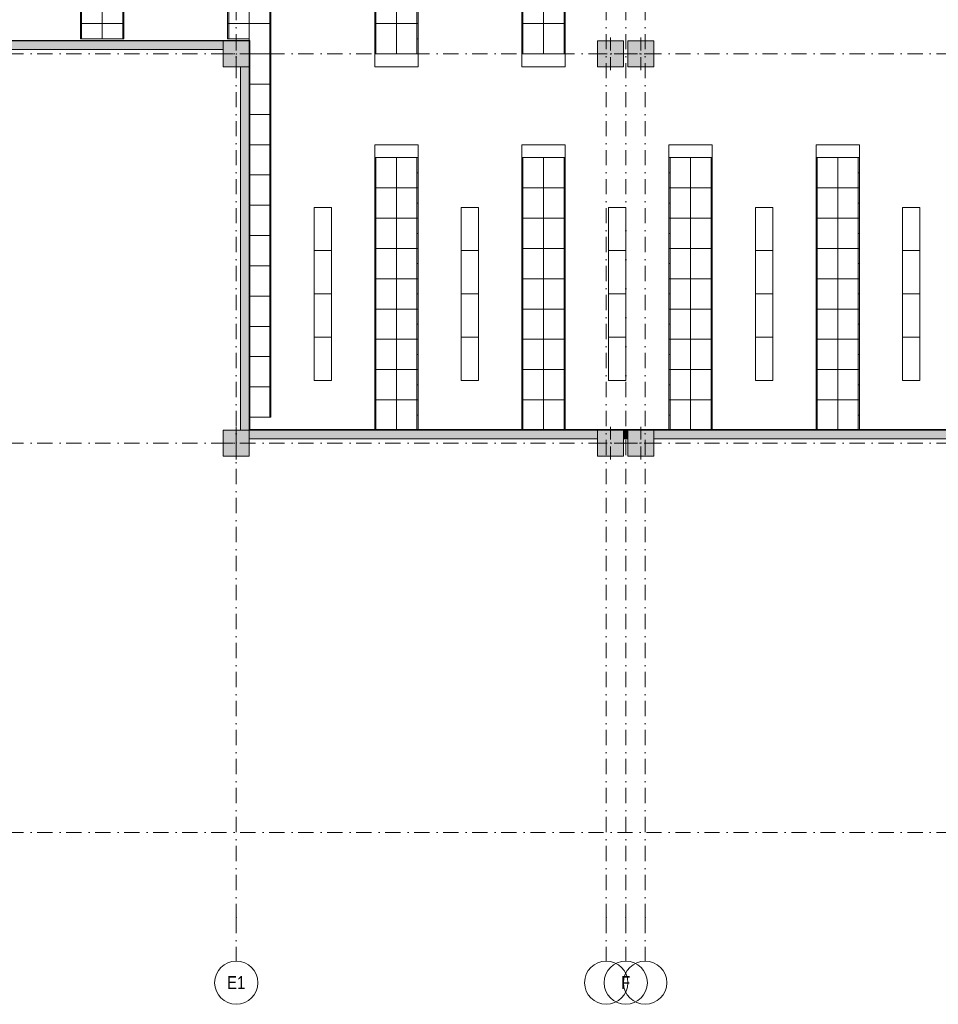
# Model space of a CAD drawing. Header units: millimetres. Extents: x -14761 to 157739, y -22400 to 107990.
# Tile 118 of 228: x 75994 to 97224, y -3975 to 18790. Entities that reach past the tile are written whole.
import ezdxf

# ---------------------------------------------------------------- set-up
doc = ezdxf.new("R2010")
doc.units = ezdxf.units.MM
doc.header["$MEASUREMENT"] = 0
doc.linetypes.add('Штриховая', pattern=[564.444447, 282.222223, -282.222223])
doc.linetypes.add('Штрихпунктирная', pattern=[670.277762, 352.777767, -176.388884, 0, -141.111112])
for name, color, linetype in [('Интерьер - Мебель', 7, 'Continuous'), ('Конструктив - ГКЛ', 7, 'Continuous'), ('Конструктив - Колонны', 7, 'Continuous'), ('Конструктив - Стены Внутр сущ.', 7, 'Continuous'), ('Элемент Модели - Зона', 7, 'Continuous'), ('Элемент Модели - Оси', 7, 'Continuous')]:
    doc.layers.add(name, color=color, linetype=linetype)
doc.styles.add('СГЕНЕРИР_СТИЛЬ_3', font='txt')

msp = doc.modelspace()

# ---------------------------------------------------------------- hatches: boundary and pattern name
at = {"layer": 'Конструктив - ГКЛ', "linetype": 'Continuous', "lineweight": 0, "true_color": 0x000000}
for points in [[(81300, 18312), (68050, 18312), (68050, 18300), (81300, 18300)], [(81300, 18300), (81312, 18300), (81312, 18312)], [(81300, 18312), (81300, 18300), (81312, 18312)], [(81300, 18100), (81300, 9300), (81312, 9300), (81312, 18100)], [(81305, 9312), (81305, 9300), (98700, 9300), (98700, 9300), (99300, 9300), (99300, 9312)]]:
    msp.add_hatch(color=18, dxfattribs=at).paths.add_polyline_path(points)
at = {"layer": 'Конструктив - Колонны', "linetype": 'Continuous', "lineweight": 0, "true_color": 0x000000}
for points in [[(80700, 17700), (81300, 17700), (81300, 18300), (80700, 18300)], [(89350, 17700), (89950, 17700), (89950, 18300), (89350, 18300)], [(90050, 17700), (90650, 17700), (90650, 18300), (90050, 18300)], [(80700, 8700), (81300, 8700), (81300, 9300), (80700, 9300)], [(89350, 8700), (89950, 8700), (89950, 9300), (89350, 9300)], [(90050, 8700), (90650, 8700), (90650, 9300), (90050, 9300)]]:
    msp.add_hatch(color=18, dxfattribs=at).paths.add_polyline_path(points)
at = {"layer": 'Конструктив - Стены Внутр сущ.', "linetype": 'Continuous', "lineweight": 0, "true_color": 0x000000}
for points in [[(72300, 18100), (80700, 18100), (80700, 18300), (72300, 18300)], [(81312, 18100), (81312, 18300), (81300, 18300), (81300, 18100)], [(81100, 9300), (81300, 9300), (81300, 17700), (81100, 17700)], [(81300, 9100), (89350, 9100), (89350, 9300), (81300, 9300)], [(89950, 9300), (89950, 9100), (90050, 9100), (90050, 9300)], [(90650, 9300), (90650, 9100), (98700, 9100), (98700, 9300)]]:
    msp.add_hatch(color=18, dxfattribs=at).paths.add_polyline_path(points)

# ---------------------------------------------------------------- linework, layer by layer
at = {"layer": 'Интерьер - Мебель', "color": 7, "linetype": 'Continuous', "lineweight": 15}
for p, q in [((77425, 19400), (77425, 18700)), ((78375, 19400), (78375, 18700)), ((80825, 19400), (80825, 18700)), ((81775, 19400), (81775, 18700)), ((84225, 19400), (84225, 18700)), ((85175, 19400), (85175, 18700)), ((87625, 19400), (87625, 18700)), ((88575, 19400), (88575, 18700)), ((77425, 18350), (77425, 18700)), ((78375, 18350), (78375, 18700)), ((80800, 18700), (80825, 18700)), ((80825, 18700), (80825, 18350)), ((81775, 18700), (81775, 18000)), ((81800, 18700), (81775, 18700)), ((84200, 18700), (84225, 18700)), ((84225, 18700), (84225, 18000)), ((85175, 18700), (85175, 18000)), ((85200, 18700), (85175, 18700)), ((87600, 18700), (87625, 18700)), ((87625, 18700), (87625, 18000)), ((88575, 18700), (88575, 18000)), ((88600, 18700), (88575, 18700)), ((77400, 18350), (77425, 18350)), ((78400, 18350), (78375, 18350)), ((81800, 18350), (81775, 18350)), ((84200, 18350), (84225, 18350)), ((85200, 18350), (85175, 18350)), ((87600, 18350), (87625, 18350)), ((88600, 18350), (88575, 18350)), ((81775, 18000), (81775, 17300)), ((81800, 18000), (81775, 18000)), ((85200, 18000), (84200, 18000)), ((84200, 18000), (84200, 17700)), ((85200, 17700), (85200, 18000)), ((88600, 18000), (87600, 18000)), ((87600, 18000), (87600, 17700)), ((88600, 17700), (88600, 18000)), ((81800, 17650), (81775, 17650)), ((84200, 17700), (85200, 17700)), ((87600, 17700), (88600, 17700)), ((81775, 17300), (81775, 16600)), ((81800, 17300), (81775, 17300)), ((81800, 16950), (81775, 16950)), ((81775, 16600), (81775, 15900)), ((81800, 16600), (81775, 16600)), ((81800, 16250), (81775, 16250)), ((81775, 15900), (81775, 15200)), ((81800, 15900), (81775, 15900)), ((84200, 15600), (84200, 15900)), ((84200, 15900), (85200, 15900)), ((85200, 15900), (85200, 15600)), ((87600, 15600), (87600, 15900)), ((87600, 15900), (88600, 15900)), ((88600, 15900), (88600, 15600)), ((91000, 15600), (91000, 15900)), ((91000, 15900), (92000, 15900)), ((92000, 15900), (92000, 15600)), ((94400, 15600), (94400, 15900)), ((94400, 15900), (95400, 15900)), ((95400, 15900), (95400, 15600)), ((81800, 15550), (81775, 15550)), ((84200, 15600), (84225, 15600)), ((85200, 15600), (84200, 15600)), ((84225, 15600), (84225, 14900)), ((85175, 15600), (85175, 14900)), ((85200, 15600), (85175, 15600)), ((87600, 15600), (87625, 15600)), ((88600, 15600), (87600, 15600)), ((87625, 15600), (87625, 14900)), ((88575, 15600), (88575, 14900)), ((88600, 15600), (88575, 15600)), ((91000, 15600), (91025, 15600)), ((92000, 15600), (91000, 15600)), ((91025, 15600), (91025, 14900)), ((91975, 15600), (91975, 14900)), ((92000, 15600), (91975, 15600)), ((94400, 15600), (94425, 15600)), ((95400, 15600), (94400, 15600)), ((94425, 15600), (94425, 14900)), ((95375, 15600), (95375, 14900)), ((95400, 15600), (95375, 15600)), ((81775, 15200), (81775, 14500)), ((81800, 15200), (81775, 15200)), ((84200, 15250), (84225, 15250)), ((85200, 15250), (85175, 15250)), ((87600, 15250), (87625, 15250)), ((88600, 15250), (88575, 15250)), ((91000, 15250), (91025, 15250)), ((92000, 15250), (91975, 15250)), ((94400, 15250), (94425, 15250)), ((95400, 15250), (95375, 15250)), ((81800, 14850), (81775, 14850)), ((84200, 14900), (84225, 14900)), ((84225, 14900), (84225, 14200)), ((85175, 14900), (85175, 14200)), ((85200, 14900), (85175, 14900)), ((87600, 14900), (87625, 14900)), ((87625, 14900), (87625, 14200)), ((88575, 14900), (88575, 14200)), ((88600, 14900), (88575, 14900)), ((91000, 14900), (91025, 14900)), ((91025, 14900), (91025, 14200)), ((91975, 14900), (91975, 14200)), ((92000, 14900), (91975, 14900)), ((94400, 14900), (94425, 14900)), ((94425, 14900), (94425, 14200)), ((95375, 14900), (95375, 14200)), ((95400, 14900), (95375, 14900)), ((81775, 14500), (81775, 13800)), ((81800, 14500), (81775, 14500)), ((84200, 14550), (84225, 14550)), ((85200, 14550), (85175, 14550)), ((87600, 14550), (87625, 14550)), ((88600, 14550), (88575, 14550)), ((91000, 14550), (91025, 14550)), ((92000, 14550), (91975, 14550)), ((94400, 14550), (94425, 14550)), ((95400, 14550), (95375, 14550)), ((81800, 14150), (81775, 14150)), ((84200, 14200), (84225, 14200)), ((84225, 14200), (84225, 13500)), ((85175, 14200), (85175, 13500)), ((85200, 14200), (85175, 14200)), ((87600, 14200), (87625, 14200)), ((87625, 14200), (87625, 13500)), ((88575, 14200), (88575, 13500)), ((88600, 14200), (88575, 14200)), ((91000, 14200), (91025, 14200)), ((91025, 14200), (91025, 13500)), ((91975, 14200), (91975, 13500)), ((92000, 14200), (91975, 14200)), ((94400, 14200), (94425, 14200)), ((94425, 14200), (94425, 13500)), ((95375, 14200), (95375, 13500)), ((95400, 14200), (95375, 14200)), ((81775, 13800), (81775, 13100)), ((81800, 13800), (81775, 13800)), ((84200, 13850), (84225, 13850)), ((85200, 13850), (85175, 13850)), ((87600, 13850), (87625, 13850)), ((88600, 13850), (88575, 13850)), ((91000, 13850), (91025, 13850)), ((92000, 13850), (91975, 13850)), ((94400, 13850), (94425, 13850)), ((95400, 13850), (95375, 13850)), ((81800, 13450), (81775, 13450)), ((84200, 13500), (84225, 13500)), ((84225, 13500), (84225, 12800)), ((85175, 13500), (85175, 12800)), ((85200, 13500), (85175, 13500)), ((87600, 13500), (87625, 13500)), ((87625, 13500), (87625, 12800)), ((88575, 13500), (88575, 12800)), ((88600, 13500), (88575, 13500)), ((91000, 13500), (91025, 13500)), ((91025, 13500), (91025, 12800)), ((91975, 13500), (91975, 12800)), ((92000, 13500), (91975, 13500)), ((94400, 13500), (94425, 13500)), ((94425, 13500), (94425, 12800)), ((95375, 13500), (95375, 12800)), ((95400, 13500), (95375, 13500)), ((81775, 13100), (81775, 12400)), ((81800, 13100), (81775, 13100)), ((84200, 13150), (84225, 13150)), ((85200, 13150), (85175, 13150)), ((87600, 13150), (87625, 13150)), ((88600, 13150), (88575, 13150)), ((91000, 13150), (91025, 13150)), ((92000, 13150), (91975, 13150)), ((94400, 13150), (94425, 13150)), ((95400, 13150), (95375, 13150)), ((81800, 12750), (81775, 12750)), ((84200, 12800), (84225, 12800)), ((84225, 12800), (84225, 12100)), ((85175, 12800), (85175, 12100)), ((85200, 12800), (85175, 12800)), ((87600, 12800), (87625, 12800)), ((87625, 12800), (87625, 12100)), ((88575, 12800), (88575, 12100)), ((88600, 12800), (88575, 12800)), ((91000, 12800), (91025, 12800)), ((91025, 12800), (91025, 12100)), ((91975, 12800), (91975, 12100)), ((92000, 12800), (91975, 12800)), ((94400, 12800), (94425, 12800)), ((94425, 12800), (94425, 12100)), ((95375, 12800), (95375, 12100)), ((95400, 12800), (95375, 12800)), ((81775, 12400), (81775, 11700)), ((81800, 12400), (81775, 12400)), ((84200, 12450), (84225, 12450)), ((85200, 12450), (85175, 12450)), ((87600, 12450), (87625, 12450)), ((88600, 12450), (88575, 12450)), ((91000, 12450), (91025, 12450)), ((92000, 12450), (91975, 12450)), ((94400, 12450), (94425, 12450)), ((95400, 12450), (95375, 12450)), ((84200, 12100), (84225, 12100)), ((84225, 12100), (84225, 11400)), ((85175, 12100), (85175, 11400)), ((85200, 12100), (85175, 12100)), ((87600, 12100), (87625, 12100)), ((87625, 12100), (87625, 11400)), ((88575, 12100), (88575, 11400)), ((88600, 12100), (88575, 12100)), ((91000, 12100), (91025, 12100)), ((91025, 12100), (91025, 11400)), ((91975, 12100), (91975, 11400)), ((92000, 12100), (91975, 12100)), ((94400, 12100), (94425, 12100)), ((94425, 12100), (94425, 11400)), ((95375, 12100), (95375, 11400)), ((95400, 12100), (95375, 12100)), ((81800, 12050), (81775, 12050)), ((81775, 11700), (81775, 11000)), ((81800, 11700), (81775, 11700)), ((84200, 11750), (84225, 11750)), ((85200, 11750), (85175, 11750)), ((87600, 11750), (87625, 11750)), ((88600, 11750), (88575, 11750)), ((91000, 11750), (91025, 11750)), ((92000, 11750), (91975, 11750)), ((94400, 11750), (94425, 11750)), ((95400, 11750), (95375, 11750)), ((84200, 11400), (84225, 11400)), ((84225, 11400), (84225, 10700)), ((85175, 11400), (85175, 10700)), ((85200, 11400), (85175, 11400)), ((87600, 11400), (87625, 11400)), ((87625, 11400), (87625, 10700)), ((88575, 11400), (88575, 10700)), ((88600, 11400), (88575, 11400)), ((91000, 11400), (91025, 11400)), ((91025, 11400), (91025, 10700)), ((91975, 11400), (91975, 10700)), ((92000, 11400), (91975, 11400)), ((94400, 11400), (94425, 11400)), ((94425, 11400), (94425, 10700)), ((95375, 11400), (95375, 10700)), ((95400, 11400), (95375, 11400)), ((81800, 11350), (81775, 11350)), ((81775, 11000), (81775, 10300)), ((81800, 11000), (81775, 11000)), ((84200, 11050), (84225, 11050)), ((85200, 11050), (85175, 11050)), ((87600, 11050), (87625, 11050)), ((88600, 11050), (88575, 11050)), ((91000, 11050), (91025, 11050)), ((92000, 11050), (91975, 11050)), ((94400, 11050), (94425, 11050)), ((95400, 11050), (95375, 11050)), ((84200, 10700), (84225, 10700)), ((84225, 10700), (84225, 10000)), ((85175, 10700), (85175, 10000)), ((85200, 10700), (85175, 10700)), ((87600, 10700), (87625, 10700)), ((87625, 10700), (87625, 10000)), ((88575, 10700), (88575, 10000)), ((88600, 10700), (88575, 10700)), ((91000, 10700), (91025, 10700)), ((91025, 10700), (91025, 10000)), ((91975, 10700), (91975, 10000)), ((92000, 10700), (91975, 10700)), ((94400, 10700), (94425, 10700)), ((94425, 10700), (94425, 10000)), ((95375, 10700), (95375, 10000)), ((95400, 10700), (95375, 10700)), ((81800, 10650), (81775, 10650)), ((81775, 10300), (81775, 9600)), ((81800, 10300), (81775, 10300)), ((84200, 10350), (84225, 10350)), ((85200, 10350), (85175, 10350)), ((87600, 10350), (87625, 10350)), ((88600, 10350), (88575, 10350)), ((91000, 10350), (91025, 10350)), ((92000, 10350), (91975, 10350)), ((94400, 10350), (94425, 10350)), ((95400, 10350), (95375, 10350)), ((81800, 9950), (81775, 9950)), ((84200, 10000), (84225, 10000)), ((84225, 10000), (84225, 9300)), ((85175, 10000), (85175, 9300)), ((85200, 10000), (85175, 10000)), ((87600, 10000), (87625, 10000)), ((87625, 10000), (87625, 9300)), ((88575, 10000), (88575, 9300)), ((88600, 10000), (88575, 10000)), ((91000, 10000), (91025, 10000)), ((91025, 10000), (91025, 9300)), ((91975, 10000), (91975, 9300)), ((92000, 10000), (91975, 10000)), ((94400, 10000), (94425, 10000)), ((94425, 10000), (94425, 9300)), ((95375, 10000), (95375, 9300)), ((95400, 10000), (95375, 10000)), ((84200, 9650), (84225, 9650)), ((85200, 9650), (85175, 9650)), ((87600, 9650), (87625, 9650)), ((88600, 9650), (88575, 9650)), ((91000, 9650), (91025, 9650)), ((92000, 9650), (91975, 9650)), ((94400, 9650), (94425, 9650)), ((95400, 9650), (95375, 9650))]:
    msp.add_line(p, q, dxfattribs=at)
at = {"layer": 'Интерьер - Мебель', "color": 7, "linetype": 'Continuous', "lineweight": 15, "flags": 128}
for points in [[(77400, 19400), (77400, 18700), (77900, 18700), (77900, 19400)], [(78400, 19400), (78400, 18700), (77900, 18700), (77900, 19400)], [(80800, 19400), (80800, 18700), (81300, 18700), (81300, 19400)], [(81800, 19400), (81800, 18700), (81300, 18700), (81300, 19400)], [(84200, 19400), (84200, 18700), (84700, 18700), (84700, 19400)], [(85200, 19400), (85200, 18700), (84700, 18700), (84700, 19400)], [(87600, 19400), (87600, 18700), (88100, 18700), (88100, 19400)], [(88600, 19400), (88600, 18700), (88100, 18700), (88100, 19400)], [(77400, 18350), (77400, 18700), (77900, 18700), (77900, 18350)], [(78400, 18350), (78400, 18700), (77900, 18700), (77900, 18350)], [(80800, 18700), (80800, 18350), (81300, 18350), (81300, 18700)], [(81800, 18700), (81800, 18000), (81300, 18000), (81300, 18700)], [(84200, 18700), (84200, 18000), (84700, 18000), (84700, 18700)], [(85200, 18700), (85200, 18000), (84700, 18000), (84700, 18700)], [(87600, 18700), (87600, 18000), (88100, 18000), (88100, 18700)], [(88600, 18700), (88600, 18000), (88100, 18000), (88100, 18700)], [(81800, 18000), (81800, 17300), (81300, 17300), (81300, 18000)], [(81800, 17300), (81800, 16600), (81300, 16600), (81300, 17300)], [(81800, 16600), (81800, 15900), (81300, 15900), (81300, 16600)], [(81800, 15900), (81800, 15200), (81300, 15200), (81300, 15900)], [(84200, 15600), (84200, 14900), (84700, 14900), (84700, 15600)], [(85200, 15600), (85200, 14900), (84700, 14900), (84700, 15600)], [(87600, 15600), (87600, 14900), (88100, 14900), (88100, 15600)], [(88600, 15600), (88600, 14900), (88100, 14900), (88100, 15600)], [(91000, 15600), (91000, 14900), (91500, 14900), (91500, 15600)], [(92000, 15600), (92000, 14900), (91500, 14900), (91500, 15600)], [(94400, 15600), (94400, 14900), (94900, 14900), (94900, 15600)], [(95400, 15600), (95400, 14900), (94900, 14900), (94900, 15600)], [(81800, 15200), (81800, 14500), (81300, 14500), (81300, 15200)], [(84200, 14900), (84200, 14200), (84700, 14200), (84700, 14900)], [(85200, 14900), (85200, 14200), (84700, 14200), (84700, 14900)], [(87600, 14900), (87600, 14200), (88100, 14200), (88100, 14900)], [(88600, 14900), (88600, 14200), (88100, 14200), (88100, 14900)], [(91000, 14900), (91000, 14200), (91500, 14200), (91500, 14900)], [(92000, 14900), (92000, 14200), (91500, 14200), (91500, 14900)], [(94400, 14900), (94400, 14200), (94900, 14200), (94900, 14900)], [(95400, 14900), (95400, 14200), (94900, 14200), (94900, 14900)], [(81800, 14500), (81800, 13800), (81300, 13800), (81300, 14500)], [(83200, 14450), (83200, 13450), (82800, 13450), (82800, 14450)], [(86600, 14450), (86600, 13450), (86200, 13450), (86200, 14450)], [(90000, 14450), (90000, 13450), (89600, 13450), (89600, 14450)], [(93400, 14450), (93400, 13450), (93000, 13450), (93000, 14450)], [(96800, 14450), (96800, 13450), (96400, 13450), (96400, 14450)], [(84200, 14200), (84200, 13500), (84700, 13500), (84700, 14200)], [(85200, 14200), (85200, 13500), (84700, 13500), (84700, 14200)], [(87600, 14200), (87600, 13500), (88100, 13500), (88100, 14200)], [(88600, 14200), (88600, 13500), (88100, 13500), (88100, 14200)], [(91000, 14200), (91000, 13500), (91500, 13500), (91500, 14200)], [(92000, 14200), (92000, 13500), (91500, 13500), (91500, 14200)], [(94400, 14200), (94400, 13500), (94900, 13500), (94900, 14200)], [(95400, 14200), (95400, 13500), (94900, 13500), (94900, 14200)], [(81800, 13800), (81800, 13100), (81300, 13100), (81300, 13800)], [(83200, 13450), (83200, 12450), (82800, 12450), (82800, 13450)], [(84200, 13500), (84200, 12800), (84700, 12800), (84700, 13500)], [(85200, 13500), (85200, 12800), (84700, 12800), (84700, 13500)], [(86600, 13450), (86600, 12450), (86200, 12450), (86200, 13450)], [(87600, 13500), (87600, 12800), (88100, 12800), (88100, 13500)], [(88600, 13500), (88600, 12800), (88100, 12800), (88100, 13500)], [(90000, 13450), (90000, 12450), (89600, 12450), (89600, 13450)], [(91000, 13500), (91000, 12800), (91500, 12800), (91500, 13500)], [(92000, 13500), (92000, 12800), (91500, 12800), (91500, 13500)], [(93400, 13450), (93400, 12450), (93000, 12450), (93000, 13450)], [(94400, 13500), (94400, 12800), (94900, 12800), (94900, 13500)], [(95400, 13500), (95400, 12800), (94900, 12800), (94900, 13500)], [(96800, 13450), (96800, 12450), (96400, 12450), (96400, 13450)], [(81800, 13100), (81800, 12400), (81300, 12400), (81300, 13100)], [(84200, 12800), (84200, 12100), (84700, 12100), (84700, 12800)], [(85200, 12800), (85200, 12100), (84700, 12100), (84700, 12800)], [(87600, 12800), (87600, 12100), (88100, 12100), (88100, 12800)], [(88600, 12800), (88600, 12100), (88100, 12100), (88100, 12800)], [(91000, 12800), (91000, 12100), (91500, 12100), (91500, 12800)], [(92000, 12800), (92000, 12100), (91500, 12100), (91500, 12800)], [(94400, 12800), (94400, 12100), (94900, 12100), (94900, 12800)], [(95400, 12800), (95400, 12100), (94900, 12100), (94900, 12800)], [(81800, 12400), (81800, 11700), (81300, 11700), (81300, 12400)], [(83200, 12450), (83200, 11450), (82800, 11450), (82800, 12450)], [(86600, 12450), (86600, 11450), (86200, 11450), (86200, 12450)], [(90000, 12450), (90000, 11450), (89600, 11450), (89600, 12450)], [(93400, 12450), (93400, 11450), (93000, 11450), (93000, 12450)], [(96800, 12450), (96800, 11450), (96400, 11450), (96400, 12450)], [(84200, 12100), (84200, 11400), (84700, 11400), (84700, 12100)], [(85200, 12100), (85200, 11400), (84700, 11400), (84700, 12100)], [(87600, 12100), (87600, 11400), (88100, 11400), (88100, 12100)], [(88600, 12100), (88600, 11400), (88100, 11400), (88100, 12100)], [(91000, 12100), (91000, 11400), (91500, 11400), (91500, 12100)], [(92000, 12100), (92000, 11400), (91500, 11400), (91500, 12100)], [(94400, 12100), (94400, 11400), (94900, 11400), (94900, 12100)], [(95400, 12100), (95400, 11400), (94900, 11400), (94900, 12100)], [(81800, 11700), (81800, 11000), (81300, 11000), (81300, 11700)], [(83200, 11450), (83200, 10450), (82800, 10450), (82800, 11450)], [(84200, 11400), (84200, 10700), (84700, 10700), (84700, 11400)], [(85200, 11400), (85200, 10700), (84700, 10700), (84700, 11400)], [(86600, 11450), (86600, 10450), (86200, 10450), (86200, 11450)], [(87600, 11400), (87600, 10700), (88100, 10700), (88100, 11400)], [(88600, 11400), (88600, 10700), (88100, 10700), (88100, 11400)], [(90000, 11450), (90000, 10450), (89600, 10450), (89600, 11450)], [(91000, 11400), (91000, 10700), (91500, 10700), (91500, 11400)], [(92000, 11400), (92000, 10700), (91500, 10700), (91500, 11400)], [(93400, 11450), (93400, 10450), (93000, 10450), (93000, 11450)], [(94400, 11400), (94400, 10700), (94900, 10700), (94900, 11400)], [(95400, 11400), (95400, 10700), (94900, 10700), (94900, 11400)], [(96800, 11450), (96800, 10450), (96400, 10450), (96400, 11450)], [(81800, 11000), (81800, 10300), (81300, 10300), (81300, 11000)], [(84200, 10700), (84200, 10000), (84700, 10000), (84700, 10700)], [(85200, 10700), (85200, 10000), (84700, 10000), (84700, 10700)], [(87600, 10700), (87600, 10000), (88100, 10000), (88100, 10700)], [(88600, 10700), (88600, 10000), (88100, 10000), (88100, 10700)], [(91000, 10700), (91000, 10000), (91500, 10000), (91500, 10700)], [(92000, 10700), (92000, 10000), (91500, 10000), (91500, 10700)], [(94400, 10700), (94400, 10000), (94900, 10000), (94900, 10700)], [(95400, 10700), (95400, 10000), (94900, 10000), (94900, 10700)], [(81800, 10300), (81800, 9600), (81300, 9600), (81300, 10300)], [(84200, 10000), (84200, 9300), (84700, 9300), (84700, 10000)], [(85200, 10000), (85200, 9300), (84700, 9300), (84700, 10000)], [(87600, 10000), (87600, 9300), (88100, 9300), (88100, 10000)], [(88600, 10000), (88600, 9300), (88100, 9300), (88100, 10000)], [(91000, 10000), (91000, 9300), (91500, 9300), (91500, 10000)], [(92000, 10000), (92000, 9300), (91500, 9300), (91500, 10000)], [(94400, 10000), (94400, 9300), (94900, 9300), (94900, 10000)], [(95400, 10000), (95400, 9300), (94900, 9300), (94900, 10000)]]:
    msp.add_lwpolyline(points, close=True, dxfattribs=at)
at = {"layer": 'Конструктив - ГКЛ', "color": 251, "linetype": 'Continuous', "lineweight": 20, "true_color": 0x575757}
for p, q in [((81312, 18300), (81300, 18300)), ((81312, 18300), (81300, 18300)), ((81312, 18100), (81312, 18300)), ((81300, 18100), (81312, 18100)), ((81300, 18100), (81312, 18100))]:
    msp.add_line(p, q, dxfattribs=at)
at = {"layer": 'Конструктив - ГКЛ', "color": 251, "linetype": 'Continuous', "lineweight": 20, "true_color": 0x575757, "flags": 128}
for points in [[(81312, 18312), (68050, 18312)], [(72300, 18300), (80700, 18300)], [(81312, 9300), (81312, 18300)], [(81300, 17700), (81300, 9300)], [(99300, 9312), (81305, 9312)], [(81305, 9300), (98700, 9300)]]:
    msp.add_lwpolyline(points, dxfattribs=at)
at = {"layer": 'Конструктив - ГКЛ', "color": 251, "linetype": 'Continuous', "lineweight": 5, "true_color": 0x575757, "flags": 128}
msp.add_lwpolyline([(81312, 18312), (81312, 18300)], dxfattribs=at)
at = {"layer": 'Конструктив - Колонны', "color": 251, "linetype": 'Continuous', "lineweight": 5, "true_color": 0x575757}
for p, q in [((81000, 18080), (81000, 18380)), ((89650, 18080), (89650, 18380)), ((90350, 18080), (90350, 18380)), ((80920, 18000), (80620, 18000)), ((81080, 18000), (81380, 18000)), ((89570, 18000), (89270, 18000)), ((89730, 18000), (90030, 18000)), ((90270, 18000), (89970, 18000)), ((90430, 18000), (90730, 18000)), ((81000, 17920), (81000, 17620)), ((89650, 17920), (89650, 17620)), ((90350, 17920), (90350, 17620)), ((81000, 9080), (81000, 9380)), ((89650, 9080), (89650, 9380)), ((90350, 9080), (90350, 9380)), ((80920, 9000), (80620, 9000)), ((81000, 8920), (81000, 8620)), ((81080, 9000), (81380, 9000)), ((89570, 9000), (89270, 9000)), ((89650, 8920), (89650, 8620)), ((89730, 9000), (90030, 9000)), ((90270, 9000), (89970, 9000)), ((90350, 8920), (90350, 8620)), ((90430, 9000), (90730, 9000))]:
    msp.add_line(p, q, dxfattribs=at)
at = {"layer": 'Конструктив - Колонны', "color": 251, "linetype": 'Continuous', "lineweight": 15, "true_color": 0x575757, "flags": 128}
for points in [[(80700, 17700), (81300, 17700), (81300, 18300), (80700, 18300)], [(89350, 17700), (89950, 17700), (89950, 18300), (89350, 18300)], [(90050, 17700), (90650, 17700), (90650, 18300), (90050, 18300)], [(80700, 8700), (81300, 8700), (81300, 9300), (80700, 9300)], [(89350, 8700), (89950, 8700), (89950, 9300), (89350, 9300)], [(90050, 8700), (90650, 8700), (90650, 9300), (90050, 9300)]]:
    msp.add_lwpolyline(points, close=True, dxfattribs=at)
at = {"layer": 'Конструктив - Колонны', "color": 251, "linetype": 'Continuous', "lineweight": 5, "true_color": 0x575757}
for p in [(81000, 18000), (89650, 18000), (90350, 18000), (81000, 9000), (89650, 9000), (90350, 9000)]:
    msp.add_point(p, dxfattribs=at)
at = {"layer": 'Конструктив - Стены Внутр сущ.', "color": 251, "linetype": 'Continuous', "lineweight": 20, "true_color": 0x575757, "flags": 128}
for points in [[(80700, 18300), (72300, 18300)], [(72300, 18100), (80700, 18100)], [(81100, 17700), (81100, 9300)], [(81300, 9300), (81300, 17700)], [(89350, 9300), (81300, 9300)], [(90050, 9300), (89950, 9300)], [(98700, 9300), (90650, 9300)], [(81300, 9100), (89350, 9100)], [(89950, 9100), (90050, 9100)], [(90650, 9100), (98700, 9100)]]:
    msp.add_lwpolyline(points, dxfattribs=at)
at = {"layer": 'Элемент Модели - Зона', "color": 7, "linetype": 'Штриховая', "lineweight": 15, "flags": 128}
for points in [[(68045, 22984), (68045, 18300), (81300, 18300), (81300, 9300), (98700, 9300), (98700, 9300), (99080, 9300), (99080, 17700), (98700, 17700), (98700, 18300), (99080, 18300), (99080, 21950), (94380, 21950), (94380, 24420), (90540, 24420), (90540, 26350), (90050, 26350), (90050, 26730), (89950, 26730), (89950, 26350), (89350, 26350), (89350, 26730), (81300, 26730), (81300, 26350), (80700, 26350), (80700, 26730), (72300, 26730), (72300, 26350), (71700, 26350), (71700, 26639)], [(89950, 17700), (89350, 17700), (89350, 18300), (89950, 18300)], [(90650, 17700), (90050, 17700), (90050, 18300), (90650, 18300)]]:
    msp.add_lwpolyline(points, close=True, dxfattribs=at)
at = {"layer": 'Элемент Модели - Оси', "color": 7, "linetype": 'Штрихпунктирная', "lineweight": 15}
for p, q in [((81000, 92200), (81000, -1975)), ((89550, 92200), (89550, -1975)), ((90000, 92200), (90000, -1975)), ((90450, 92200), (90450, -1975)), ((-12761, 18000), (155650, 18000)), ((-12761, 9000), (155650, 9000)), ((-12761, 0), (155650, 0)), ((81000, -1975), (81000, -2975)), ((89550, -1975), (89550, -2975)), ((90000, -1975), (90000, -2975)), ((90450, -1975), (90450, -2975))]:
    msp.add_line(p, q, dxfattribs=at)
at = {"layer": 'Элемент Модели - Оси', "color": 7, "linetype": 'Continuous', "lineweight": 15}
for centre in [(81000, -3475), (89550, -3475), (90000, -3475), (90450, -3475)]:
    msp.add_circle(centre, 500, dxfattribs=at)
at = {"layer": 'Элемент Модели - Оси', "color": 7, "linetype": 'Штрихпунктирная', "lineweight": 15}
for p in [(81000, -1975), (81000, -1975), (89550, -1975), (89550, -1975), (90000, -1975), (90000, -1975), (90450, -1975), (90450, -1975)]:
    msp.add_point(p, dxfattribs=at)

# ---------------------------------------------------------------- texts
at = {"layer": 'Элемент Модели - Оси', "color": 30, "lineweight": 5, "true_color": 0xff823e, "char_height": 300, "attachment_point": 4, "style": 'СГЕНЕРИР_СТИЛЬ_3'}
for s, insert in [('\\A1;{\\pql;\\pt0;\\fArial Narrow|b0|i0|c204|p34;E1}', (80788, -3473)), ('\\A1;{\\pql;\\pt0;\\fArial Narrow|b0|i0|c204|p34;F}', (89894, -3473)), ('\\A1;{\\pql;\\pt0;\\fArial Narrow|b0|i0|c204|p34;}', (88400, -3475)), ('\\A1;{\\pql;\\pt0;\\fArial Narrow|b0|i0|c204|p34;}', (89300, -3475))]:
    msp.add_mtext(s, dxfattribs=dict(at, insert=insert))

doc.saveas('drawing.dxf')
